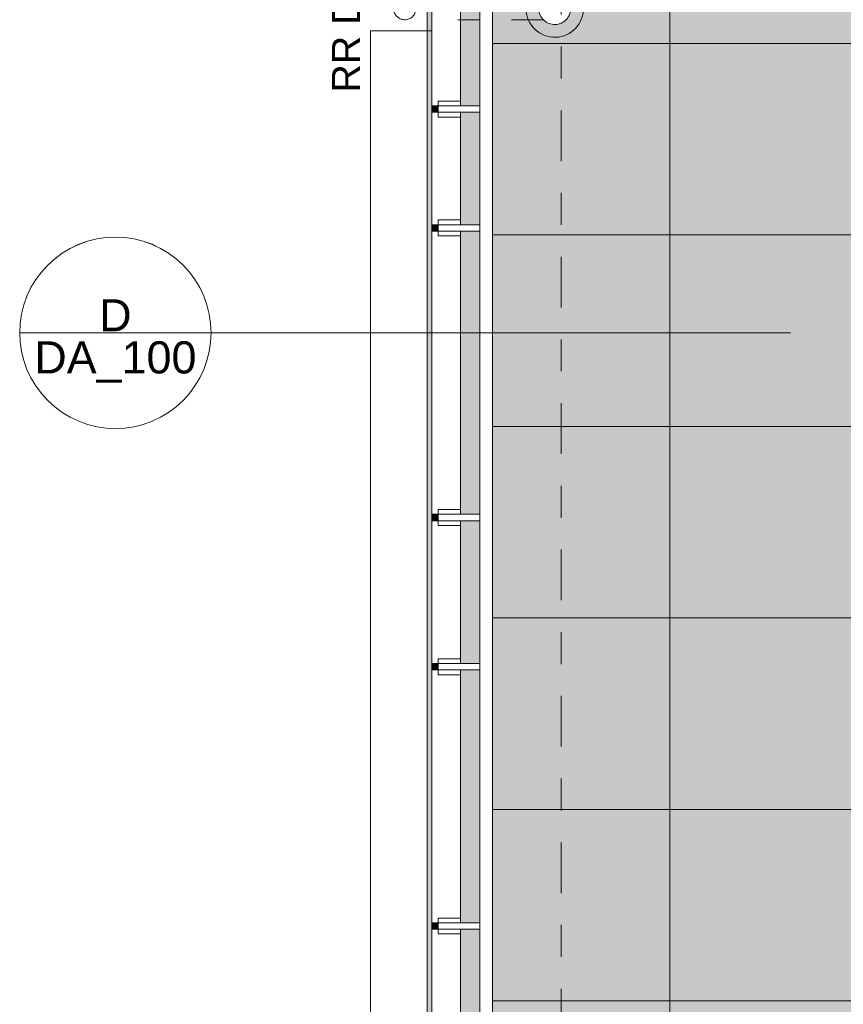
# Model space of a CAD drawing. Header units: metres. Extents: x -180 to 4, y -50 to 6.
# Tile 22 of 44: x -177.12 to -174.54, y -26.07 to -22.98. Entities that reach past the tile are written whole.
import ezdxf

# ---------------------------------------------------------------- set-up
doc = ezdxf.new("R2010")
doc.units = ezdxf.units.M
doc.header["$LTSCALE"] = 0.05
doc.header["$PDMODE"] = 1
doc.header["$PDSIZE"] = -2
doc.linetypes.add('Linienart-50', pattern=[2.116531, 1.058062, -1.058469])
doc.linetypes.add('Linienart-53', pattern=[5.291531, 3.175, -1.058062, 0.352704, -0.705764])
doc.layers.get('0').update_dxf_attribs({"lineweight": 25})
for name, color, linetype, lineweight, true_color in [('30 -33 Aussenwände- 7 Fassade_ Elemente', 7, 'Continuous', 9, 0x00aacc), ('30 -34 Innenwände- 6 Elemente', 7, 'Continuous', 9, 0xff6633), ('30 -36 Dächer- 3 Dachbeläge', 7, 'Continuous', 15, 0x9999ff), ('30 -36 Dächer- 4 Dachbekleidungen', 7, 'Continuous', 9, 0xccccff), ('40 -41 Abwasser_Wasser_Gas- 1 Abwasser + sanitäre Anlagen', 7, 'Continuous', 9, 0xff6633), ('70 -72 Beschriftung- 1 Beschriftung allgemein', 7, 'Continuous', 9, 0xff6633), ('70 -72 Beschriftung- 7 Detailverweise', 7, 'Continuous', 9, 0x00dd00), ('70 -75 Raumstempel- 1 Raumstempel', 1, 'Continuous', 50, 0xff0000), ('70 -76 Bemaßung- 2 Allgemein', 7, 'Continuous', 5, 0x6666cc)]:
    doc.layers.add(name, color=color, linetype=linetype, lineweight=lineweight, true_color=true_color)
for name, color, linetype, lineweight in [('40 -41 Abwasser_Wasser_Gas- 2 Wasser-1', 7, 'Continuous', 15), ('60- 61 allgemeine Ausstattung- 4 Terrassen', 7, 'Continuous', 9), ('70 -71 Achsen- 1 Gebäudeachsen', 7, 'Linienart-53', 18), ('Keine', 7, 'Continuous', 9)]:
    doc.layers.add(name, color=color, linetype=linetype, lineweight=lineweight)
doc.styles.add('Arial', font='arial.ttf')
doc.dimstyles.new('k+k_klein', dxfattribs={"dimtxt": 0.160649, "dimasz": 0.05302, "dimexe": 0.05, "dimexo": 0.15, "dimgap": 0.005, "dimtad": 1, "dimdec": 3, "dimtxsty": 'Arial', "dimblk": 'VW_SLASH-2', "dimblk1": 'VW_SLASH-2', "dimblk2": 'VW_SLASH-2', "dimcen": 0, "dimdle": 0.025, "dimadec": 3, "dimazin": 0, "dimtfac": 0.75, "dimtdec": 3, "dimtix": 1, "dimtmove": 0, "dimatfit": 0, "dimldrblk": 'VW_FILLEDARROW', "dimfxl": 0.1, "dimfxlon": 1, "dimfrac": 2, "dimtolj": 1, "dimarcsym": 0})

# ---------------------------------------------------------------- blocks, each defined once
blk = doc.blocks.new('Gruppe-6674')
at = {"color": 255}
blk.add_wipeout([(-175.826, -12.117), (-175.826, -31.602), (-163.6783, -31.602), (-163.6783, -37.207), (-163.781, -37.207), (-163.781, -37.297), (-163.5883, -37.297), (-163.5883, -31.512), (-175.736, -31.512), (-175.736, -12.117)], dxfattribs=at).dxf.layer = '30 -34 Innenwände- 6 Elemente'
at = {"layer": '30 -34 Innenwände- 6 Elemente', "flags": 128}
blk.add_lwpolyline([(-175.826, -12.117), (-175.826, -31.602), (-163.6783, -31.602), (-163.6783, -37.207), (-163.781, -37.207), (-163.781, -37.297), (-163.5883, -37.297), (-163.5883, -31.512), (-175.736, -31.512), (-175.736, -12.117)], close=True, dxfattribs=at)
blk = doc.blocks.new('Gruppe-6675')
at = {"color": 255}
blk.add_wipeout([(-175.676, -12.117), (-175.676, -31.452), (-163.5283, -31.452), (-163.5283, -37.357), (-163.781, -37.357), (-163.781, -37.397), (-163.4883, -37.397), (-163.4883, -31.412), (-175.636, -31.412), (-175.636, -12.117)], dxfattribs=at).dxf.layer = '30 -34 Innenwände- 6 Elemente'
at = {"layer": '30 -34 Innenwände- 6 Elemente', "flags": 128}
blk.add_lwpolyline([(-175.676, -12.117), (-175.676, -31.452), (-163.5283, -31.452), (-163.5283, -37.357), (-163.781, -37.357), (-163.781, -37.397), (-163.4883, -37.397), (-163.4883, -31.412), (-175.636, -31.412), (-175.636, -12.117)], close=True, dxfattribs=at)
blk = doc.blocks.new('Gruppe-6676')
at = {"layer": '30 -34 Innenwände- 6 Elemente', "color": 7, "transparency": 33554687}
blk.add_blockref('Gruppe-6674', (0, 0), dxfattribs=at)
blk.add_blockref('Gruppe-6675', (0, 0), dxfattribs=at)
blk = doc.blocks.new('Gruppe-6677')
at = {"layer": '30 -34 Innenwände- 6 Elemente', "color": 7, "transparency": 33554687}
blk.add_blockref('Gruppe-6676', (0, 0), dxfattribs=at)
at = {"layer": '30 -34 Innenwände- 6 Elemente', "color": 0, "flags": 1}
for tag in ['IFC_UUID', 'instanceID']:
    blk.add_attdef(tag, (-175.826, -37.397), '', height=0.00018, dxfattribs=at)
blk = doc.blocks.new('_02-OG2_Tragwerk (2D)')
at = {"layer": '30 -34 Innenwände- 6 Elemente'}
blk.add_blockref('Gruppe-6677', (0, 0), dxfattribs=at)
blk = doc.blocks.new('Gruppe-7359')
at = {"layer": '70 -72 Beschriftung- 1 Beschriftung allgemein', "insert": (-176.1392, -22.947), "char_height": 0.0881, "attachment_point": 2, "rotation": 90, "line_spacing_factor": 0.969685, "style": 'Arial'}
blk.add_mtext('RR DN70', dxfattribs=at)
at = {"color": 255}
blk.add_wipeout([(-175.8935, -22.9167), (-175.8906, -22.9186), (-175.8879, -22.9207), (-175.8855, -22.9231), (-175.8832, -22.9257), (-175.8813, -22.9286), (-175.8796, -22.9316), (-175.8782, -22.9347), (-175.8772, -22.938), (-175.8765, -22.9413), (-175.8761, -22.9448), (-175.876, -22.9482), (-175.8763, -22.9516), (-175.8769, -22.955), (-175.8779, -22.9583), (-175.8791, -22.9615), (-175.8807, -22.9645), (-175.8826, -22.9674), (-175.8847, -22.9701), (-175.8871, -22.9726), (-175.8897, -22.9748), (-175.8925, -22.9768), (-175.8955, -22.9784), (-175.8987, -22.9798), (-175.9019, -22.9808), (-175.9053, -22.9816), (-175.9087, -22.982), (-175.9121, -22.982), (-175.9156, -22.9817), (-175.9189, -22.9811), (-175.9223, -22.9802), (-175.9254, -22.9789), (-175.9285, -22.9774), (-175.9314, -22.9755), (-175.9341, -22.9734), (-175.9365, -22.971), (-175.9388, -22.9683), (-175.9407, -22.9655), (-175.9424, -22.9625), (-175.9438, -22.9594), (-175.9448, -22.9561), (-175.9455, -22.9527), (-175.9459, -22.9493), (-175.946, -22.9459), (-175.9457, -22.9425), (-175.9451, -22.9391), (-175.9441, -22.9358), (-175.9429, -22.9326), (-175.9413, -22.9295), (-175.9394, -22.9267), (-175.9373, -22.924), (-175.9349, -22.9215), (-175.9323, -22.9193), (-175.9295, -22.9173), (-175.9265, -22.9157), (-175.9233, -22.9143), (-175.9201, -22.9132), (-175.9167, -22.9125), (-175.9133, -22.9121), (-175.9099, -22.9121), (-175.9064, -22.9123), (-175.9031, -22.913), (-175.8997, -22.9139), (-175.8966, -22.9152)], dxfattribs=at).dxf.layer = '40 -41 Abwasser_Wasser_Gas- 2 Wasser-1'
at = {"layer": '40 -41 Abwasser_Wasser_Gas- 2 Wasser-1', "flags": 128}
blk.add_lwpolyline([(-175.8935, -22.9167), (-175.8906, -22.9186), (-175.8879, -22.9207), (-175.8855, -22.9231), (-175.8832, -22.9257), (-175.8813, -22.9286), (-175.8796, -22.9316), (-175.8782, -22.9347), (-175.8772, -22.938), (-175.8765, -22.9413), (-175.8761, -22.9448), (-175.876, -22.9482), (-175.8763, -22.9516), (-175.8769, -22.955), (-175.8779, -22.9583), (-175.8791, -22.9615), (-175.8807, -22.9645), (-175.8826, -22.9674), (-175.8847, -22.9701), (-175.8871, -22.9726), (-175.8897, -22.9748), (-175.8925, -22.9768), (-175.8955, -22.9784), (-175.8987, -22.9798), (-175.9019, -22.9808), (-175.9053, -22.9816), (-175.9087, -22.982), (-175.9121, -22.982), (-175.9156, -22.9817), (-175.9189, -22.9811), (-175.9223, -22.9802), (-175.9254, -22.9789), (-175.9285, -22.9774), (-175.9314, -22.9755), (-175.9341, -22.9734), (-175.9365, -22.971), (-175.9388, -22.9683), (-175.9407, -22.9655), (-175.9424, -22.9625), (-175.9438, -22.9594), (-175.9448, -22.9561), (-175.9455, -22.9527), (-175.9459, -22.9493), (-175.946, -22.9459), (-175.9457, -22.9425), (-175.9451, -22.9391), (-175.9441, -22.9358), (-175.9429, -22.9326), (-175.9413, -22.9295), (-175.9394, -22.9267), (-175.9373, -22.924), (-175.9349, -22.9215), (-175.9323, -22.9193), (-175.9295, -22.9173), (-175.9265, -22.9157), (-175.9233, -22.9143), (-175.9201, -22.9132), (-175.9167, -22.9125), (-175.9133, -22.9121), (-175.9099, -22.9121), (-175.9064, -22.9123), (-175.9031, -22.913), (-175.8997, -22.9139), (-175.8966, -22.9152)], close=True, dxfattribs=at)
blk = doc.blocks.new('Gruppe-7378')
at = {"layer": '40 -41 Abwasser_Wasser_Gas- 2 Wasser-1', "color": 7}
blk.add_blockref('Gruppe-7359', (0, 0), dxfattribs=at)
blk = doc.blocks.new('Gruppe-7804')
at = {"layer": '70 -72 Beschriftung- 1 Beschriftung allgemein', "insert": (-175.4833, -22.8249), "char_height": 0.088103, "attachment_point": 1, "rotation": 90, "line_spacing_factor": 0.969685, "style": 'Arial'}
blk.add_mtext('Drosselablauf DN70', dxfattribs=at)
at = {"color": 255}
blk.add_wipeout([(-175.466, -22.9037), (-175.4616, -22.9015), (-175.4571, -22.8997), (-175.4524, -22.8983), (-175.4475, -22.8975), (-175.4426, -22.8971), (-175.4377, -22.8971), (-175.4329, -22.8977), (-175.4281, -22.8987), (-175.4234, -22.9002), (-175.4189, -22.9022), (-175.4146, -22.9046), (-175.4106, -22.9074), (-175.4068, -22.9105), (-175.4034, -22.9141), (-175.4004, -22.9179), (-175.3977, -22.922), (-175.3955, -22.9264), (-175.3937, -22.931), (-175.3923, -22.9357), (-175.3914, -22.9405), (-175.391, -22.9454), (-175.3911, -22.9503), (-175.3917, -22.9552), (-175.3927, -22.96), (-175.3942, -22.9647), (-175.3962, -22.9692), (-175.3985, -22.9734), (-175.4013, -22.9775), (-175.4045, -22.9812), (-175.408, -22.9846), (-175.4119, -22.9877), (-175.416, -22.9903), (-175.4204, -22.9926), (-175.4249, -22.9944), (-175.4296, -22.9957), (-175.4345, -22.9966), (-175.4394, -22.997), (-175.4443, -22.9969), (-175.4491, -22.9964), (-175.4539, -22.9953), (-175.4586, -22.9938), (-175.4631, -22.9919), (-175.4674, -22.9895), (-175.4714, -22.9867), (-175.4752, -22.9835), (-175.4786, -22.98), (-175.4816, -22.9762), (-175.4843, -22.972), (-175.4865, -22.9677), (-175.4883, -22.9631), (-175.4897, -22.9584), (-175.4906, -22.9536), (-175.491, -22.9487), (-175.4909, -22.9438), (-175.4903, -22.9389), (-175.4893, -22.9341), (-175.4878, -22.9294), (-175.4858, -22.9249), (-175.4835, -22.9206), (-175.4807, -22.9166), (-175.4775, -22.9129), (-175.474, -22.9094), (-175.4701, -22.9064)], dxfattribs=at).dxf.layer = '40 -41 Abwasser_Wasser_Gas- 2 Wasser-1'
at = {"layer": '40 -41 Abwasser_Wasser_Gas- 1 Abwasser + sanitäre Anlagen', "linetype": 'Continuous', "lineweight": 0}
blk.add_hatch(color=30, dxfattribs=at).paths.add_polyline_path([(-175.438, -22.9478), (-175.441, -22.947), (-175.438, -22.9462)])
at = {"layer": '40 -41 Abwasser_Wasser_Gas- 1 Abwasser + sanitäre Anlagen', "linetype": 'Linienart-50'}
for p, q in [((-175.4767, -22.912), (-175.7444, -22.912)), ((-175.1866, -22.947), (-175.441, -22.947)), ((-175.4767, -22.982), (-175.7444, -22.982))]:
    blk.add_line(p, q, dxfattribs=at)
at = {"layer": '40 -41 Abwasser_Wasser_Gas- 1 Abwasser + sanitäre Anlagen', "lineweight": 5, "flags": 128}
blk.add_lwpolyline([(-175.438, -22.9478), (-175.441, -22.947), (-175.438, -22.9462)], close=True, dxfattribs=at)
at = {"layer": '40 -41 Abwasser_Wasser_Gas- 2 Wasser-1'}
blk.add_line((-175.441, -22.947), (-175.249, -22.947), dxfattribs=at)
at = {"layer": '40 -41 Abwasser_Wasser_Gas- 2 Wasser-1', "flags": 128}
for points in [[(-175.486, -22.8691), (-175.4781, -22.8651), (-175.4699, -22.8618), (-175.4614, -22.8594), (-175.4527, -22.8578), (-175.4439, -22.8571), (-175.4351, -22.8572), (-175.4263, -22.8582), (-175.4177, -22.8601), (-175.4093, -22.8628), (-175.4012, -22.8663), (-175.3935, -22.8706), (-175.3862, -22.8756), (-175.3795, -22.8814), (-175.3733, -22.8877), (-175.3678, -22.8946), (-175.3631, -22.902), (-175.359, -22.9099), (-175.3558, -22.9181), (-175.3534, -22.9266), (-175.3518, -22.9353), (-175.351, -22.9441), (-175.3512, -22.9529), (-175.3522, -22.9617), (-175.3541, -22.9703), (-175.3568, -22.9787), (-175.3603, -22.9868), (-175.3646, -22.9946), (-175.3696, -23.0018), (-175.3753, -23.0086), (-175.3817, -23.0147), (-175.3886, -23.0202), (-175.396, -23.025), (-175.4039, -23.029), (-175.4121, -23.0323), (-175.4206, -23.0347), (-175.4293, -23.0363), (-175.4381, -23.037), (-175.4469, -23.0368), (-175.4557, -23.0358), (-175.4643, -23.034), (-175.4727, -23.0313), (-175.4808, -23.0278), (-175.4885, -23.0235), (-175.4958, -23.0184), (-175.5025, -23.0127), (-175.5087, -23.0064), (-175.5142, -22.9995), (-175.5189, -22.992), (-175.523, -22.9842), (-175.5262, -22.976), (-175.5286, -22.9675), (-175.5302, -22.9588), (-175.531, -22.95), (-175.5308, -22.9412), (-175.5298, -22.9324), (-175.5279, -22.9237), (-175.5252, -22.9153), (-175.5217, -22.9072), (-175.5174, -22.8995), (-175.5124, -22.8923), (-175.5067, -22.8855), (-175.5003, -22.8794), (-175.4934, -22.8739)], [(-175.466, -22.9037), (-175.4616, -22.9015), (-175.4571, -22.8997), (-175.4524, -22.8983), (-175.4475, -22.8975), (-175.4426, -22.8971), (-175.4377, -22.8971), (-175.4329, -22.8977), (-175.4281, -22.8987), (-175.4234, -22.9002), (-175.4189, -22.9022), (-175.4146, -22.9046), (-175.4106, -22.9074), (-175.4068, -22.9105), (-175.4034, -22.9141), (-175.4004, -22.9179), (-175.3977, -22.922), (-175.3955, -22.9264), (-175.3937, -22.931), (-175.3923, -22.9357), (-175.3914, -22.9405), (-175.391, -22.9454), (-175.3911, -22.9503), (-175.3917, -22.9552), (-175.3927, -22.96), (-175.3942, -22.9647), (-175.3962, -22.9692), (-175.3985, -22.9734), (-175.4013, -22.9775), (-175.4045, -22.9812), (-175.408, -22.9846), (-175.4119, -22.9877), (-175.416, -22.9903), (-175.4204, -22.9926), (-175.4249, -22.9944), (-175.4296, -22.9957), (-175.4345, -22.9966), (-175.4394, -22.997), (-175.4443, -22.9969), (-175.4491, -22.9964), (-175.4539, -22.9953), (-175.4586, -22.9938), (-175.4631, -22.9919), (-175.4674, -22.9895), (-175.4714, -22.9867), (-175.4752, -22.9835), (-175.4786, -22.98), (-175.4816, -22.9762), (-175.4843, -22.972), (-175.4865, -22.9677), (-175.4883, -22.9631), (-175.4897, -22.9584), (-175.4906, -22.9536), (-175.491, -22.9487), (-175.4909, -22.9438), (-175.4903, -22.9389), (-175.4893, -22.9341), (-175.4878, -22.9294), (-175.4858, -22.9249), (-175.4835, -22.9206), (-175.4807, -22.9166), (-175.4775, -22.9129), (-175.474, -22.9094), (-175.4701, -22.9064)]]:
    blk.add_lwpolyline(points, close=True, dxfattribs=at)
blk = doc.blocks.new('Gruppe-7839')
at = {"layer": '70 -72 Beschriftung- 7 Detailverweise'}
blk.add_line((-0.335, 0), (-0.935, 0), dxfattribs=at)
at = {"layer": '70 -72 Beschriftung- 7 Detailverweise', "flags": 128}
blk.add_lwpolyline([(-0.335, 0), (-0.3364, -0.0294), (-0.3408, -0.0585), (-0.3479, -0.0871), (-0.3578, -0.1148), (-0.3704, -0.1414), (-0.3856, -0.1667), (-0.4031, -0.1903), (-0.4229, -0.2121), (-0.4447, -0.2319), (-0.4683, -0.2494), (-0.4936, -0.2646), (-0.5202, -0.2772), (-0.5479, -0.2871), (-0.5765, -0.2942), (-0.6056, -0.2986), (-0.635, -0.3), (-0.6644, -0.2986), (-0.6935, -0.2942), (-0.7221, -0.2871), (-0.7498, -0.2772), (-0.7764, -0.2646), (-0.8017, -0.2494), (-0.8253, -0.2319), (-0.8471, -0.2121), (-0.8669, -0.1903), (-0.8844, -0.1667), (-0.8996, -0.1414), (-0.9122, -0.1148), (-0.9221, -0.0871), (-0.9292, -0.0585), (-0.9336, -0.0294), (-0.935, 0), (-0.9336, 0.0294), (-0.9292, 0.0585), (-0.9221, 0.0871), (-0.9122, 0.1148), (-0.8996, 0.1414), (-0.8844, 0.1667), (-0.8669, 0.1903), (-0.8471, 0.2121), (-0.8253, 0.2319), (-0.8017, 0.2494), (-0.7764, 0.2646), (-0.7498, 0.2772), (-0.7221, 0.2871), (-0.6935, 0.2942), (-0.6644, 0.2986), (-0.635, 0.3), (-0.6056, 0.2986), (-0.5765, 0.2942), (-0.5479, 0.2871), (-0.5202, 0.2772), (-0.4936, 0.2646), (-0.4683, 0.2494), (-0.4447, 0.2319), (-0.4229, 0.2121), (-0.4031, 0.1903), (-0.3856, 0.1667), (-0.3704, 0.1414), (-0.3578, 0.1148), (-0.3479, 0.0871), (-0.3408, 0.0585), (-0.3364, 0.0294)], close=True, dxfattribs=at)
at = {"layer": '70 -72 Beschriftung- 7 Detailverweise'}
blk.add_point((-0.635, 0), dxfattribs=at)
at = {"layer": '70 -72 Beschriftung- 7 Detailverweise', "line_spacing_factor": 0.96878, "style": 'Arial'}
for s, insert, char_height, attachment_point in [('D', (-0.635, 0.0046), 0.1007, 8), ('DA_100', (-0.635, -0.0267), 0.10069, 2)]:
    blk.add_mtext(s, dxfattribs=dict(at, insert=insert, char_height=char_height, attachment_point=attachment_point))
blk = doc.blocks.new('Referenzmarkierung')
at = {"layer": '70 -72 Beschriftung- 7 Detailverweise', "transparency": 33554687}
for q in [(-0.635, 0), (1.4805, 0)]:
    blk.add_line((0, 0), q, dxfattribs=at)
at = {"layer": '70 -72 Beschriftung- 7 Detailverweise', "color": 7, "transparency": 33554687}
blk.add_blockref('Gruppe-7839', (0, 0), dxfattribs=at)
blk = doc.blocks.new('VW_SLASH-2')
at = {"color": 0, "linetype": 'ByBlock', "lineweight": -2, "transparency": 16777216}
blk.add_line((0.472, 0), (-1, 0), dxfattribs=at)
at = {"color": 0, "lineweight": 5, "transparency": 16777216, "flags": 128}
blk.add_lwpolyline([(0.5, 0.5), (-0.5, -0.5)], dxfattribs=at)
blk = doc.blocks.new('*D8585')
at = {"layer": '70 -76 Bemaßung- 2 Allgemein', "color": 0, "lineweight": -2}
for p, q in [((-175.421, -20.2768), (-175.421, -20.1268)), ((-174.281, -20.2768), (-174.281, -20.1268)), ((-174.334, -20.1768), (-175.368, -20.1768))]:
    blk.add_line(p, q, dxfattribs=at)
at = {"layer": 'Defpoints', "color": 0}
for p in [(-175.421, -20.1768), (-175.421, -25.8163), (-174.281, -25.857)]:
    blk.add_point(p, dxfattribs=at)
at = {"layer": '70 -76 Bemaßung- 2 Allgemein', "color": 0, "lineweight": -2, "xscale": 0.05302001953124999, "yscale": 0.05302001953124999, "zscale": 0.05302001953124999, "rotation": 180}
blk.add_blockref('VW_SLASH-2', (-175.421, -20.1768), dxfattribs=at)
at = {"layer": '70 -76 Bemaßung- 2 Allgemein', "color": 0, "lineweight": -2, "xscale": 0.05302001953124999, "yscale": 0.05302001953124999, "zscale": 0.05302001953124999}
blk.add_blockref('VW_SLASH-2', (-174.281, -20.1768), dxfattribs=at)
at = {"layer": '70 -76 Bemaßung- 2 Allgemein', "color": 0, "insert": (-174.851, -20.1114), "char_height": 0.10069, "attachment_point": 5, "style": 'Arial'}
blk.add_mtext('\\A1;1,14', dxfattribs=at)
blk = doc.blocks.new('VW_FILLEDARROW')
at = {"linetype": 'Continuous', "lineweight": 0, "transparency": 16777216}
blk.add_hatch(color=0, dxfattribs=at).paths.add_polyline_path([(-2.829, 0.758), (0, 0), (-2.829, -0.758)])
at = {"color": 0, "lineweight": 5, "transparency": 16777216, "flags": 128}
blk.add_lwpolyline([(-2.829, 0.758), (0, 0), (-2.829, -0.758)], close=True, dxfattribs=at)
blk = doc.blocks.new('Gruppe-8046')
at = {"color": 255}
blk.add_wipeout([(-175.736, -24.9995), (-175.806, -24.9995), (-175.806, -25.0195), (-175.736, -25.0195)], dxfattribs=at).dxf.layer = '30 -36 Dächer- 4 Dachbekleidungen'
at = {"layer": '30 -36 Dächer- 3 Dachbeläge', "linetype": 'Continuous', "lineweight": 0, "transparency": 33554687}
blk.add_hatch(color=254, dxfattribs=at).paths.add_polyline_path([(-175.826, -24.9995), (-175.806, -24.9995), (-175.806, -25.0195), (-175.826, -25.0195)])
at = {"layer": '30 -36 Dächer- 3 Dachbeläge', "color": 254, "linetype": 'Continuous', "lineweight": 9, "true_color": 0xccccff, "transparency": 33554687, "flags": 128}
blk.add_lwpolyline([(-175.826, -24.9995), (-175.806, -24.9995), (-175.806, -25.0195), (-175.826, -25.0195)], dxfattribs=at)
at = {"layer": '30 -36 Dächer- 4 Dachbekleidungen', "flags": 128}
for points in [[(-175.736, -24.9845), (-175.806, -24.9845), (-175.806, -24.9995)], [(-175.736, -24.9995), (-175.806, -24.9995), (-175.806, -25.0195), (-175.736, -25.0195)], [(-175.736, -25.0345), (-175.806, -25.0345), (-175.806, -25.0195)]]:
    blk.add_lwpolyline(points, dxfattribs=at)
at = {"color": 255}
blk.add_wipeout([(-175.736, -24.9995), (-175.676, -24.9995), (-175.676, -25.0195), (-175.736, -25.0195)], dxfattribs=at).dxf.layer = '30 -36 Dächer- 4 Dachbekleidungen'
at = {"layer": '30 -36 Dächer- 4 Dachbekleidungen', "flags": 128}
blk.add_lwpolyline([(-175.736, -24.9995), (-175.676, -24.9995), (-175.676, -25.0195), (-175.736, -25.0195)], dxfattribs=at)
blk = doc.blocks.new('Gruppe-8047')
at = {"color": 255}
blk.add_wipeout([(-175.736, -23.6245), (-175.806, -23.6245), (-175.806, -23.6445), (-175.736, -23.6445)], dxfattribs=at).dxf.layer = '30 -36 Dächer- 4 Dachbekleidungen'
at = {"layer": '30 -36 Dächer- 3 Dachbeläge', "linetype": 'Continuous', "lineweight": 0, "transparency": 33554687}
blk.add_hatch(color=254, dxfattribs=at).paths.add_polyline_path([(-175.826, -23.6245), (-175.806, -23.6245), (-175.806, -23.6445), (-175.826, -23.6445)])
at = {"layer": '30 -36 Dächer- 3 Dachbeläge', "color": 254, "linetype": 'Continuous', "lineweight": 9, "true_color": 0xccccff, "transparency": 33554687, "flags": 128}
blk.add_lwpolyline([(-175.826, -23.6245), (-175.806, -23.6245), (-175.806, -23.6445), (-175.826, -23.6445)], dxfattribs=at)
at = {"layer": '30 -36 Dächer- 4 Dachbekleidungen', "flags": 128}
for points in [[(-175.736, -23.6095), (-175.806, -23.6095), (-175.806, -23.6245)], [(-175.736, -23.6245), (-175.806, -23.6245), (-175.806, -23.6445), (-175.736, -23.6445)], [(-175.736, -23.6595), (-175.806, -23.6595), (-175.806, -23.6445)]]:
    blk.add_lwpolyline(points, dxfattribs=at)
at = {"color": 255}
blk.add_wipeout([(-175.736, -23.6245), (-175.676, -23.6245), (-175.676, -23.6445), (-175.736, -23.6445)], dxfattribs=at).dxf.layer = '30 -36 Dächer- 4 Dachbekleidungen'
at = {"layer": '30 -36 Dächer- 4 Dachbekleidungen', "flags": 128}
blk.add_lwpolyline([(-175.736, -23.6245), (-175.676, -23.6245), (-175.676, -23.6445), (-175.736, -23.6445)], dxfattribs=at)
blk = doc.blocks.new('Gruppe-9474')
at = {"color": 255}
blk.add_wipeout([(-175.736, -23.272), (-175.806, -23.272), (-175.806, -23.252), (-175.736, -23.252)], dxfattribs=at).dxf.layer = '30 -36 Dächer- 4 Dachbekleidungen'
at = {"layer": '30 -36 Dächer- 3 Dachbeläge', "linetype": 'Continuous', "lineweight": 0, "transparency": 33554687}
blk.add_hatch(color=254, dxfattribs=at).paths.add_polyline_path([(-175.826, -23.272), (-175.806, -23.272), (-175.806, -23.252), (-175.826, -23.252)])
at = {"layer": '30 -36 Dächer- 3 Dachbeläge', "color": 254, "linetype": 'Continuous', "lineweight": 9, "true_color": 0xccccff, "transparency": 33554687, "flags": 128}
blk.add_lwpolyline([(-175.826, -23.272), (-175.806, -23.272), (-175.806, -23.252), (-175.826, -23.252)], dxfattribs=at)
at = {"layer": '30 -36 Dächer- 4 Dachbekleidungen', "flags": 128}
for points in [[(-175.736, -23.237), (-175.806, -23.237), (-175.806, -23.252)], [(-175.736, -23.272), (-175.806, -23.272), (-175.806, -23.252), (-175.736, -23.252)], [(-175.736, -23.287), (-175.806, -23.287), (-175.806, -23.272)]]:
    blk.add_lwpolyline(points, dxfattribs=at)
at = {"color": 255}
blk.add_wipeout([(-175.736, -23.272), (-175.676, -23.272), (-175.676, -23.252), (-175.736, -23.252)], dxfattribs=at).dxf.layer = '30 -36 Dächer- 4 Dachbekleidungen'
at = {"layer": '30 -36 Dächer- 4 Dachbekleidungen', "flags": 128}
blk.add_lwpolyline([(-175.736, -23.272), (-175.676, -23.272), (-175.676, -23.252), (-175.736, -23.252)], dxfattribs=at)
blk = doc.blocks.new('Gruppe-9475')
at = {"color": 255}
blk.add_wipeout([(-175.736, -24.552), (-175.806, -24.552), (-175.806, -24.532), (-175.736, -24.532)], dxfattribs=at).dxf.layer = '30 -36 Dächer- 4 Dachbekleidungen'
at = {"layer": '30 -36 Dächer- 3 Dachbeläge', "linetype": 'Continuous', "lineweight": 0, "transparency": 33554687}
blk.add_hatch(color=254, dxfattribs=at).paths.add_polyline_path([(-175.826, -24.552), (-175.806, -24.552), (-175.806, -24.532), (-175.826, -24.532)])
at = {"layer": '30 -36 Dächer- 3 Dachbeläge', "color": 254, "linetype": 'Continuous', "lineweight": 9, "true_color": 0xccccff, "transparency": 33554687, "flags": 128}
blk.add_lwpolyline([(-175.826, -24.552), (-175.806, -24.552), (-175.806, -24.532), (-175.826, -24.532)], dxfattribs=at)
at = {"layer": '30 -36 Dächer- 4 Dachbekleidungen', "flags": 128}
for points in [[(-175.736, -24.517), (-175.806, -24.517), (-175.806, -24.532)], [(-175.736, -24.552), (-175.806, -24.552), (-175.806, -24.532), (-175.736, -24.532)], [(-175.736, -24.567), (-175.806, -24.567), (-175.806, -24.552)]]:
    blk.add_lwpolyline(points, dxfattribs=at)
at = {"color": 255}
blk.add_wipeout([(-175.736, -24.552), (-175.676, -24.552), (-175.676, -24.532), (-175.736, -24.532)], dxfattribs=at).dxf.layer = '30 -36 Dächer- 4 Dachbekleidungen'
at = {"layer": '30 -36 Dächer- 4 Dachbekleidungen', "flags": 128}
blk.add_lwpolyline([(-175.736, -24.552), (-175.676, -24.552), (-175.676, -24.532), (-175.736, -24.532)], dxfattribs=at)
blk = doc.blocks.new('Gruppe-9476')
at = {"color": 255}
blk.add_wipeout([(-175.736, -25.832), (-175.806, -25.832), (-175.806, -25.812), (-175.736, -25.812)], dxfattribs=at).dxf.layer = '30 -36 Dächer- 4 Dachbekleidungen'
at = {"layer": '30 -36 Dächer- 3 Dachbeläge', "linetype": 'Continuous', "lineweight": 0, "transparency": 33554687}
blk.add_hatch(color=254, dxfattribs=at).paths.add_polyline_path([(-175.826, -25.832), (-175.806, -25.832), (-175.806, -25.812), (-175.826, -25.812)])
at = {"layer": '30 -36 Dächer- 3 Dachbeläge', "color": 254, "linetype": 'Continuous', "lineweight": 9, "true_color": 0xccccff, "transparency": 33554687, "flags": 128}
blk.add_lwpolyline([(-175.826, -25.832), (-175.806, -25.832), (-175.806, -25.812), (-175.826, -25.812)], dxfattribs=at)
at = {"layer": '30 -36 Dächer- 4 Dachbekleidungen', "flags": 128}
for points in [[(-175.736, -25.797), (-175.806, -25.797), (-175.806, -25.812)], [(-175.736, -25.832), (-175.806, -25.832), (-175.806, -25.812), (-175.736, -25.812)], [(-175.736, -25.847), (-175.806, -25.847), (-175.806, -25.832)]]:
    blk.add_lwpolyline(points, dxfattribs=at)
at = {"color": 255}
blk.add_wipeout([(-175.736, -25.832), (-175.676, -25.832), (-175.676, -25.812), (-175.736, -25.812)], dxfattribs=at).dxf.layer = '30 -36 Dächer- 4 Dachbekleidungen'
at = {"layer": '30 -36 Dächer- 4 Dachbekleidungen', "flags": 128}
blk.add_lwpolyline([(-175.736, -25.832), (-175.676, -25.832), (-175.676, -25.812), (-175.736, -25.812)], dxfattribs=at)
blk = doc.blocks.new('Gruppe-9596')
at = {"layer": '70 -72 Beschriftung- 1 Beschriftung allgemein', "color": 7}
for name in ['Gruppe-9474', 'Gruppe-9475', 'Gruppe-9476']:
    blk.add_blockref(name, (0, 0), dxfattribs=at)
blk = doc.blocks.new('Gruppe-9597')
at = {"layer": 'Keine', "color": 7}
blk.add_blockref('Gruppe-9596', (0, 0), dxfattribs=at)
blk = doc.blocks.new('_Achsen (3D)')
at = {"layer": '70 -71 Achsen- 1 Gebäudeachsen', "transparency": 33554687}
blk.add_line((-175.421, 3.8), (-175.421, -46.172), dxfattribs=at)
blk = doc.blocks.new('Gruppe-8397')
at = {"layer": '30 -36 Dächer- 3 Dachbeläge', "linetype": 'Continuous', "lineweight": 0}
blk.add_hatch(color=254, dxfattribs=at).paths.add_polyline_path([(-175.84099996, -12.11704198), (-175.84099996, -31.61704198), (-163.52826764, -31.61704198), (-163.52826764, -31.45204198), (-175.67599996, -31.45204198), (-175.67599996, -12.11704198)])
at = {"layer": '60- 61 allgemeine Ausstattung- 4 Terrassen', "linetype": 'Continuous', "lineweight": 9, "transparency": 33554534}
h = blk.add_hatch(dxfattribs=at)
h.set_pattern_fill('Platte 60_60 SRF', style=0, pattern_type=2)
h.set_pattern_definition([(90, (-168.481, -14.65704), (-0.6, 7e-17), []), (0, (-168.481, -14.65704), (0, 0.6), [])])
h.paths.add_polyline_path([(-175.67599996, -12.29404198), (-160.12099996, -12.29404198), (-160.12099996, -31.45204198), (-175.67599996, -31.45204198)])
at = {"layer": '30 -36 Dächer- 3 Dachbeläge', "flags": 128}
blk.add_lwpolyline([(-175.84099996, -12.11704198), (-175.84099996, -31.61704198), (-163.52826764, -31.61704198), (-163.52826764, -31.45204198), (-175.67599996, -31.45204198), (-175.67599996, -12.11704198)], close=True, dxfattribs=at)
at = {"layer": '60- 61 allgemeine Ausstattung- 4 Terrassen', "color": 252, "linetype": 'Continuous', "lineweight": 9, "true_color": 0x888888, "flags": 128}
blk.add_lwpolyline([(-175.67599996, -12.29404198), (-160.12099996, -12.29404198), (-160.12099996, -31.45204198), (-175.67599996, -31.45204198)], close=True, dxfattribs=at)
at = {"layer": '70 -72 Beschriftung- 7 Detailverweise'}
blk.add_line((-176.51799996, -23.96312308), (-177.11799996, -23.96312308), dxfattribs=at)
at = {"layer": '70 -72 Beschriftung- 7 Detailverweise', "transparency": 33554687}
blk.add_line((-176.18299996, -23.96312308), (-176.81799996, -23.96312308), dxfattribs=at)
at = {"layer": '70 -72 Beschriftung- 7 Detailverweise', "flags": 128}
blk.add_lwpolyline([(-176.51799996, -23.96312308), (-176.51944455, -23.99252823), (-176.52376438, -24.02165018), (-176.53091786, -24.05020849), (-176.54083611, -24.07792811), (-176.55342359, -24.10454211), (-176.56855908, -24.12979415), (-176.58609683, -24.15344107), (-176.60586793, -24.17525512), (-176.62768198, -24.19502622), (-176.65132889, -24.21256397), (-176.67658094, -24.22769946), (-176.70319494, -24.24028694), (-176.73091456, -24.25020518), (-176.75947287, -24.25735867), (-176.78859482, -24.2616785), (-176.81799996, -24.26312308), (-176.84740511, -24.2616785), (-176.87652706, -24.25735867), (-176.90508537, -24.25020518), (-176.93280499, -24.24028694), (-176.95941899, -24.22769946), (-176.98467103, -24.21256397), (-177.00831795, -24.19502622), (-177.030132, -24.17525512), (-177.0499031, -24.15344107), (-177.06744085, -24.12979415), (-177.08257634, -24.10454211), (-177.09516382, -24.07792811), (-177.10508207, -24.05020849), (-177.11223555, -24.02165018), (-177.11655538, -23.99252823), (-177.11799996, -23.96312308), (-177.11655538, -23.93371794), (-177.11223555, -23.90459599), (-177.10508207, -23.87603768), (-177.09516382, -23.84831805), (-177.08257634, -23.82170406), (-177.06744085, -23.79645201), (-177.0499031, -23.7728051), (-177.030132, -23.75099105), (-177.00831795, -23.73121995), (-176.98467103, -23.7136822), (-176.95941899, -23.6985467), (-176.93280499, -23.68595922), (-176.90508537, -23.67604098), (-176.87652706, -23.6688875), (-176.84740511, -23.66456767), (-176.81799996, -23.66312308), (-176.78859482, -23.66456767), (-176.75947287, -23.6688875), (-176.73091456, -23.67604098), (-176.70319494, -23.68595922), (-176.67658094, -23.6985467), (-176.65132889, -23.7136822), (-176.62768198, -23.73121995), (-176.60586793, -23.75099105), (-176.58609683, -23.7728051), (-176.56855908, -23.79645201), (-176.55342359, -23.82170406), (-176.54083611, -23.84831805), (-176.53091786, -23.87603768), (-176.52376438, -23.90459599), (-176.51944455, -23.93371794)], close=True, dxfattribs=at)
at = {"layer": '70 -72 Beschriftung- 7 Detailverweise'}
blk.add_point((-176.81799996, -23.96312308), dxfattribs=at)
at = {"layer": '70 -72 Beschriftung- 7 Detailverweise', "line_spacing_factor": 0.96878, "style": 'Arial'}
for s, insert, char_height, attachment_point in [('D', (-176.81799996, -23.95853697), 0.10068866, 8), ('DA_100', (-176.81799996, -23.9897872), 0.100688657, 2)]:
    blk.add_mtext(s, dxfattribs=dict(at, insert=insert, char_height=char_height, attachment_point=attachment_point))
at = {"color": 255}
for points, layer in [([(-176.01799996, -23.01704198), (-175.84099996, -23.01704198), (-175.84099996, -31.12704198), (-176.01799996, -31.12704198)], '30 -33 Aussenwände- 7 Fassade_ Elemente'), ([(-163.48826764, -31.41204198), (-175.63599996, -31.41204198), (-175.63599996, -12.11704198), (-175.67599996, -12.11704198), (-175.67599996, -31.45204198), (-163.48826764, -31.45204198)], '30 -36 Dächer- 4 Dachbekleidungen')]:
    blk.add_wipeout(points, dxfattribs=at).dxf.layer = layer
at = {"layer": '30 -33 Aussenwände- 7 Fassade_ Elemente', "flags": 128}
blk.add_lwpolyline([(-176.01799996, -23.01704198), (-175.84099996, -23.01704198), (-175.84099996, -31.12704198), (-176.01799996, -31.12704198)], close=True, dxfattribs=at)
at = {"layer": '30 -36 Dächer- 4 Dachbekleidungen', "flags": 128}
blk.add_lwpolyline([(-163.48826764, -31.41204198), (-175.63599996, -31.41204198), (-175.63599996, -12.11704198), (-175.67599996, -12.11704198), (-175.67599996, -31.45204198), (-163.48826764, -31.45204198)], close=True, dxfattribs=at)
at = {"color": 255}
blk.add_wipeout([(-175.82599996, -12.11704198), (-175.82599996, -31.60204198), (-163.58826764, -31.60204198), (-163.58826764, -31.51204198), (-175.73599996, -31.51204198), (-175.73599996, -12.11704198)], dxfattribs=at).dxf.layer = '30 -36 Dächer- 4 Dachbekleidungen'
at = {"layer": '30 -36 Dächer- 4 Dachbekleidungen', "flags": 128}
blk.add_lwpolyline([(-175.82599996, -12.11704198), (-175.82599996, -31.60204198), (-163.58826764, -31.60204198), (-163.58826764, -31.51204198), (-175.73599996, -31.51204198), (-175.73599996, -12.11704198)], close=True, dxfattribs=at)
at = {"layer": '70 -72 Beschriftung- 7 Detailverweise', "transparency": 33554687}
blk.add_line((-176.18299996, -23.96312308), (-174.70247447, -23.96312308), dxfattribs=at)
at = {"layer": '70 -72 Beschriftung- 7 Detailverweise'}
blk.add_blockref('Referenzmarkierung', (-176.18299996, -23.96312308), dxfattribs=at)
at = {"layer": '40 -41 Abwasser_Wasser_Gas- 2 Wasser-1', "color": 7}
blk.add_blockref('Gruppe-7804', (0, 0), dxfattribs=at)
at = {"layer": '70 -72 Beschriftung- 1 Beschriftung allgemein', "color": 7}
for name in ['Gruppe-8047', 'Gruppe-8046']:
    blk.add_blockref(name, (0, 0), dxfattribs=at)
at = {"layer": '70 -76 Bemaßung- 2 Allgemein'}
dim = blk.add_linear_dim(base=(-175.42099996, -20.17682231), p1=(-174.28099996, -25.85704198), p2=(-175.42099996, -25.81627892), text='1,14', dimstyle='k+k_klein', override={"dimtxt": 0.100689, "dimgap": 0.005, "dimdec": 8, "dimpost": '<>', "dimtxsty": 'Arial', "dimtmove": 2}, dxfattribs=at)
dim.commit()
dim.dimension.update_dxf_attribs({"geometry": '*D8585', "text_midpoint": (-174.85099996, -20.11135877)})
blk = doc.blocks.new('_OG2_2D (2D)')
at = {"layer": '30 -33 Aussenwände- 7 Fassade_ Elemente', "flags": 128}
blk.add_lwpolyline([(-99.03099996, -31.79404198), (-99.03099996, -39.83704198), (-160.61099996, -39.83704198), (-160.61099996, -31.58704198), (-175.81099996, -31.58704198), (-175.81099996, -12.08704198)], dxfattribs=at)
at = {"color": 255}
blk.add_wipeout([(-176.01799996, -23.01704198), (-175.81099996, -23.01704198), (-175.81099996, -31.12704198), (-176.01799996, -31.12704198)], dxfattribs=at).dxf.layer = '30 -33 Aussenwände- 7 Fassade_ Elemente'
at = {"layer": '70 -75 Raumstempel- 1 Raumstempel', "linetype": 'Continuous', "lineweight": 0, "true_color": 0xff0000}
blk.add_hatch(color=1, dxfattribs=at).paths.add_polyline_path([(-175.81099996, -12.08704198), (-175.81099996, -31.58704198), (-163.49099996, -31.58704198), (-163.49099996, -37.18704198), (-163.78099996, -37.18704198), (-163.78099996, -39.40704198), (-160.81799996, -39.40704198), (-160.81799996, -31.58704198), (-160.22099996, -31.58704198), (-160.22099996, -12.29404198), (-175.38099996, -12.29404198), (-175.38099996, -12.08704198)])
at = {"layer": '30 -33 Aussenwände- 7 Fassade_ Elemente', "flags": 128}
blk.add_lwpolyline([(-176.01799996, -23.01704198), (-175.81099996, -23.01704198), (-175.81099996, -31.12704198), (-176.01799996, -31.12704198)], close=True, dxfattribs=at)
at = {"layer": '70 -75 Raumstempel- 1 Raumstempel', "flags": 128}
blk.add_lwpolyline([(-175.81099996, -12.08704198), (-175.81099996, -31.58704198), (-163.49099996, -31.58704198), (-163.49099996, -37.18704198), (-163.78099996, -37.18704198), (-163.78099996, -39.40704198), (-160.81799996, -39.40704198), (-160.81799996, -31.58704198), (-160.22099996, -31.58704198), (-160.22099996, -12.29404198), (-175.38099996, -12.29404198), (-175.38099996, -12.08704198)], close=True, dxfattribs=at)
at = {"layer": 'Keine', "color": 7}
blk.add_blockref('Gruppe-7378', (0, 0), dxfattribs=at)
at = {"layer": '70 -72 Beschriftung- 1 Beschriftung allgemein', "color": 7}
blk.add_blockref('Gruppe-8397', (0, 0), dxfattribs=at)
blk.add_blockref('Gruppe-9597', (0, 0), dxfattribs=at)

msp = doc.modelspace()

# ---------------------------------------------------------------- block references
at = {"layer": 'Keine', "color": 1}
msp.add_blockref('_02-OG2_Tragwerk (2D)', (0, 0), dxfattribs=at)

# ---------------------------------------------------------------- next in the draw order: block references
msp.add_blockref('_OG2_2D (2D)', (0, 0), dxfattribs=at)

# ---------------------------------------------------------------- next in the draw order: block references
msp.add_blockref('_Achsen (3D)', (0, 0), dxfattribs=at)

doc.saveas('drawing.dxf')
